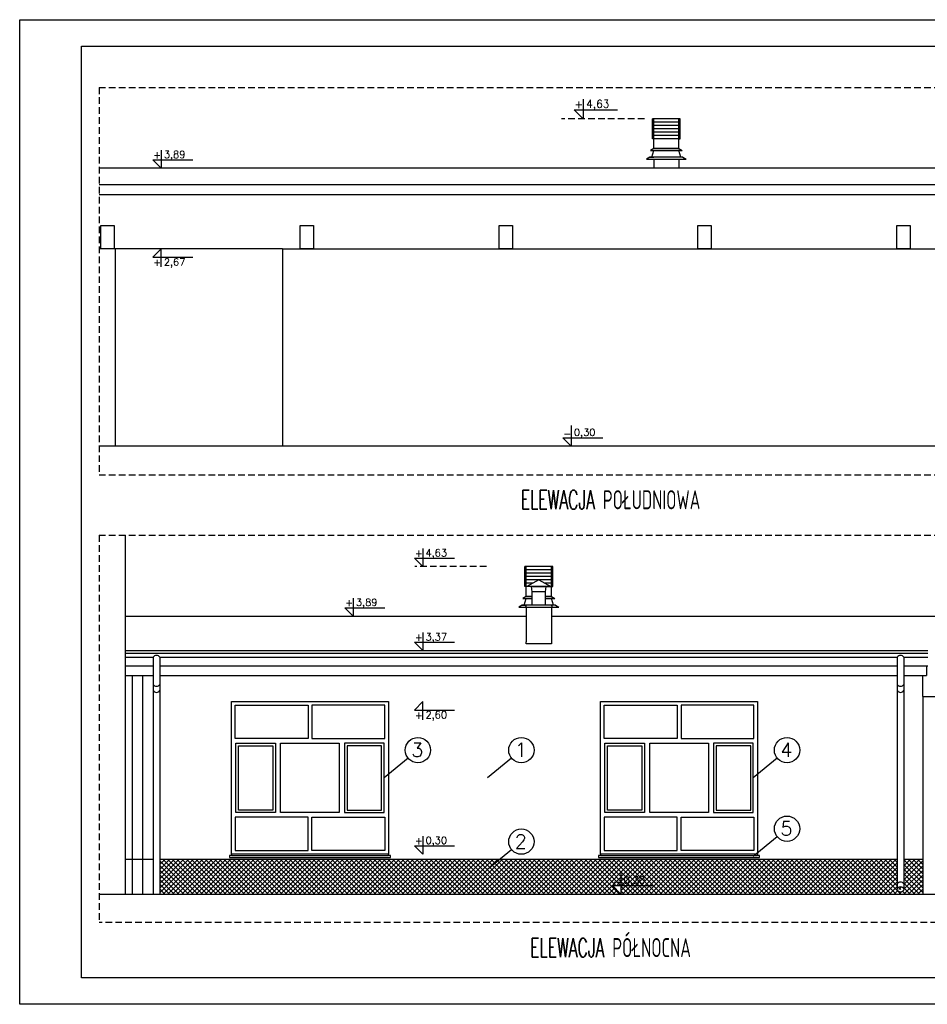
# Model space of a CAD drawing. Extents: x 678233 to 771511, y -128679 to -91169.
# Tile 23 of 62: x 759480 to 760849, y -98763 to -97278. Entities that reach past the tile are written whole.
import ezdxf
from ezdxf.enums import TextEntityAlignment as Align

# ---------------------------------------------------------------- set-up
doc = ezdxf.new("R2010")
doc.units = 0
doc.linetypes.add('DASHED', pattern=[0.75, 0.5, -0.25])
doc.layers.get('Defpoints').update_dxf_attribs({"linetype": 'CONTINUOUS'})
for name, color, linetype in [('1_WYBURZENIA', 40, 'CONTINUOUS'), ('hatch', 8, 'CONTINUOUS'), ('KOTY', 6, 'CONTINUOUS'), ('OPIS', 2, 'CONTINUOUS'), ('PRZEKROJOWE', 7, 'CONTINUOUS'), ('PRZERYWANA', 9, 'DASHED'), ('tabelka', 2, 'CONTINUOUS'), ('WIDOKOWE', 2, 'CONTINUOUS')]:
    doc.layers.add(name, color=color, linetype=linetype)
doc.styles.add('ROMANS', font='romans.shx', dxfattribs={"width": 0.6})
doc.styles.add('ROMANTS', font='ROMANS.shx', dxfattribs={"width": 0.6})
doc.styles.add('TXT', font='simplex.shx', dxfattribs={"width": 0.7})

msp = doc.modelspace()

# ---------------------------------------------------------------- hatches: boundary and pattern name
at = {"layer": 'hatch'}
h = msp.add_hatch(dxfattribs=at)
h.set_pattern_fill('_USER', color=256, scale=5, angle=45, double=1, pattern_type=0)
h.set_pattern_definition([(45, (0, 0), (-3.535533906, 3.535533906), []), (135, (0, 0), (-3.535533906, -3.535533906), [])])
edge = h.paths.add_edge_path()
edge.add_line((760804.15, -98544.7), (759691.4, -98544.7))
edge.add_line((759691.4, -98544.7), (759691.4, -98596.7))
edge.add_line((759691.4, -98596.7), (760387.18, -98596.7))
edge.add_line((760387.18, -98596.7), (760374.45, -98583.97))
edge.add_line((760374.45, -98583.97), (760387.18, -98583.97))
edge.add_line((760387.18, -98583.97), (760387.18, -98596.7))
edge.add_line((760387.18, -98596.7), (760842.45, -98596.7))
edge.add_line((760842.45, -98596.7), (760842.45, -98544.7))
edge.add_line((760842.45, -98544.7), (760814.15, -98544.7))
edge.add_line((760814.15, -98544.7), (760814.15, -98589.89))
edge.add_ellipse((760809.15, -98589.57), major_axis=(-5, 0), ratio=0.8304071, start_angle=0, end_angle=360)
edge.add_line((760804.15, -98589.01), (760804.15, -98585.42))
edge.add_line((760804.15, -98585.42), (760804.15, -98544.7))
h.paths.add_polyline_path([(760388.07, -98586.5), (760427.41, -98586.5), (760427.41, -98567.21), (760388.07, -98567.21)], flags=25)

# ---------------------------------------------------------------- linework, layer by layer
at = {"layer": '1_WYBURZENIA', "color": 4}
for p, q in [((760066.06, -98391.79), (760029.93, -98421.55)), ((760222.17, -98391.79), (760186.04, -98421.55)), ((760623.06, -98391.79), (760586.93, -98421.55)), ((760623.06, -98510.25), (760586.93, -98540)), ((760222.17, -98529.82), (760186.04, -98559.57))]:
    msp.add_line(p, q, dxfattribs=at)
for centre in [(760080.8, -98379.66), (760236.91, -98379.66), (760637.8, -98379.66), (760637.8, -98498.11), (760236.91, -98517.68)]:
    msp.add_circle(centre, 19.09, dxfattribs=at)
at = {"layer": 'Defpoints'}
msp.add_lwpolyline([(759479.97, -97277.99), (761580.18, -97277.99), (761580.18, -98762.99), (759479.97, -98762.99)], close=True, dxfattribs=at)
at = {"layer": 'KOTY', "linetype": 'ByBlock'}
for p, q in [((760330.22, -97397.96), (760330.22, -97427.47)), ((760330.22, -97427.47), (760316.47, -97413.72)), ((760316.47, -97413.72), (760381.89, -97413.72)), ((759693.44, -97474.83), (759693.44, -97502.16)), ((759693.44, -97502.16), (759680.71, -97489.43)), ((759680.71, -97489.43), (759741.28, -97489.43)), ((759693.44, -97623.45), (759680.71, -97636.17)), ((759693.44, -97650.77), (759693.44, -97623.45)), ((759680.71, -97636.17), (759741.28, -97636.17)), ((760312.17, -97890.02), (760312.17, -97921.24)), ((760312.17, -97921.24), (760299.44, -97908.51)), ((760299.44, -97908.51), (760360.02, -97908.51)), ((760088.21, -98075.6), (760088.21, -98102.93)), ((760088.21, -98102.93), (760075.48, -98090.2)), ((760075.48, -98090.2), (760136.05, -98090.2)), ((759983.2, -98150.29), (759983.2, -98177.62)), ((759983.2, -98177.62), (759970.48, -98164.89)), ((759970.48, -98164.89), (760031.05, -98164.89)), ((760088.21, -98202.27), (760088.21, -98229.6)), ((760088.21, -98229.6), (760075.48, -98216.87)), ((760075.48, -98216.87), (760136.05, -98216.87)), ((760088.21, -98306.4), (760075.48, -98319.13)), ((760088.21, -98333.73), (760088.21, -98306.4)), ((760075.48, -98319.13), (760136.05, -98319.13)), ((760088.21, -98509.37), (760088.21, -98536.7)), ((760088.21, -98536.7), (760075.48, -98523.97)), ((760075.48, -98523.97), (760136.05, -98523.97)), ((760387.18, -98565.48), (760387.18, -98596.7)), ((760387.18, -98596.7), (760374.45, -98583.97)), ((760374.45, -98583.97), (760435.03, -98583.97))]:
    msp.add_line(p, q, dxfattribs=at)
at = {"layer": 'PRZEKROJOWE'}
for p, q in [((761119.34, -97921.24), (759599.7, -97921.24)), ((759599.7, -98596.7), (761119.34, -98596.7))]:
    msp.add_line(p, q, dxfattribs=at)
at = {"layer": 'PRZERYWANA', "ltscale": 20}
for p, q in [((759599.7, -97380.07), (759599.7, -97964.22)), ((759599.7, -97380.07), (761119.34, -97380.07)), ((760422.63, -97427.47), (760297.28, -97427.47)), ((759599.7, -97964.22), (761119.34, -97964.22)), ((759599.7, -98055.53), (761119.34, -98055.53)), ((759599.7, -98055.53), (759599.7, -98639.68)), ((760184.12, -98102.93), (760076.22, -98102.93)), ((761119.34, -98639.68), (759599.7, -98639.68))]:
    msp.add_line(p, q, dxfattribs=at)
at = {"layer": 'tabelka'}
msp.add_lwpolyline([(759573.04, -97317.99), (761149.47, -97317.99), (761149.47, -98722.99), (759573.04, -98722.99)], close=True, dxfattribs=at)
at = {"layer": 'WIDOKOWE'}
for p, q in [((760476.73, -97427.47), (760434.73, -97427.47)), ((760434.73, -97457.47), (760434.73, -97427.47)), ((760436.73, -97457.47), (760436.73, -97427.47)), ((760474.73, -97457.47), (760474.73, -97427.47)), ((760476.73, -97457.47), (760476.73, -97427.47)), ((760474.73, -97432.47), (760436.73, -97432.47)), ((760474.73, -97437.47), (760436.73, -97437.47)), ((760474.73, -97442.47), (760436.73, -97442.47)), ((760436.73, -97457.47), (760434.73, -97457.47)), ((760474.73, -97447.47), (760436.73, -97447.47)), ((760474.73, -97452.47), (760436.73, -97452.47)), ((760436.73, -97472.47), (760436.73, -97457.47)), ((760474.73, -97457.47), (760436.73, -97457.47)), ((760474.73, -97472.47), (760474.73, -97457.47)), ((760474.73, -97457.47), (760476.73, -97457.47)), ((760436.73, -97472.47), (760431.73, -97475.47)), ((760474.73, -97472.47), (760436.73, -97472.47)), ((760474.73, -97472.47), (760436.73, -97472.47)), ((760474.73, -97472.47), (760479.73, -97475.47)), ((760474.73, -97472.47), (760474.73, -97472.47)), ((760430.73, -97485.47), (760425.73, -97488.47)), ((760425.73, -97488.47), (760485.73, -97488.47)), ((760480.73, -97485.47), (760430.73, -97485.47)), ((760480.73, -97485.47), (760430.73, -97485.47)), ((760430.73, -97485.47), (760436.73, -97485.47)), ((760431.73, -97475.47), (760479.73, -97475.47)), ((760433.73, -97485.47), (760436.73, -97475.47)), ((760474.73, -97475.47), (760436.73, -97475.47)), ((760436.73, -97488.47), (760436.73, -97502.16)), ((760477.73, -97485.47), (760474.73, -97475.47)), ((760480.73, -97485.47), (760474.73, -97485.47)), ((760474.73, -97488.47), (760474.73, -97502.16)), ((760480.73, -97485.47), (760485.73, -97488.47)), ((761090.34, -97502.16), (759599.7, -97502.16)), ((761090.34, -97527.17), (759599.7, -97527.17)), ((761090.34, -97541.91), (759599.7, -97541.91)), ((759876.59, -97623.45), (759624.15, -97623.45)), ((759624.15, -97623.45), (759624.15, -97921.24)), ((759876.59, -97623.45), (759876.59, -97921.24)), ((759638.88, -98055.53), (759638.88, -98596.7)), ((760284.31, -98102.93), (760242.31, -98102.93)), ((760242.31, -98132.93), (760242.31, -98102.93)), ((760244.31, -98132.93), (760244.31, -98102.93)), ((760282.31, -98107.93), (760244.31, -98107.93)), ((760282.31, -98112.93), (760244.31, -98112.93)), ((760282.31, -98132.93), (760282.31, -98102.93)), ((760284.31, -98132.93), (760284.31, -98102.93)), ((760282.31, -98117.93), (760244.31, -98117.93)), ((760282.31, -98122.93), (760244.31, -98122.93)), ((760254.31, -98127.93), (760244.31, -98127.93)), ((760263.31, -98122.93), (760245.31, -98132.93)), ((760263.31, -98122.93), (760281.31, -98132.93)), ((760282.31, -98127.93), (760272.31, -98127.93)), ((760244.31, -98132.93), (760242.31, -98132.93)), ((760244.31, -98147.93), (760244.31, -98132.93)), ((760282.31, -98132.93), (760244.31, -98132.93)), ((760263.31, -98132.93), (760245.31, -98132.93)), ((760253.31, -98140.93), (760252.31, -98132.93)), ((760252.31, -98132.93), (760274.31, -98132.93)), ((760253.31, -98160.93), (760253.31, -98140.93)), ((760273.31, -98140.93), (760253.31, -98140.93)), ((760263.31, -98132.93), (760281.31, -98132.93)), ((760273.31, -98140.93), (760274.31, -98132.93)), ((760273.31, -98160.93), (760273.31, -98140.93)), ((760282.31, -98147.93), (760282.31, -98132.93)), ((760282.31, -98132.93), (760284.31, -98132.93)), ((760244.31, -98147.93), (760239.31, -98150.93)), ((760239.31, -98150.93), (760253.31, -98150.93)), ((760241.31, -98160.93), (760244.31, -98150.93)), ((760253.31, -98147.93), (760244.31, -98147.93)), ((760253.31, -98147.93), (760244.31, -98147.93)), ((760253.31, -98150.93), (760244.31, -98150.93)), ((760282.31, -98147.93), (760273.31, -98147.93)), ((760282.31, -98147.93), (760273.31, -98147.93)), ((760282.31, -98150.93), (760273.31, -98150.93)), ((760273.31, -98150.93), (760287.31, -98150.93)), ((760282.31, -98147.93), (760287.31, -98150.93)), ((760282.31, -98147.93), (760282.31, -98147.93)), ((760285.31, -98160.93), (760282.31, -98150.93)), ((760238.31, -98160.93), (760233.31, -98163.93)), ((760233.31, -98163.93), (760293.31, -98163.93)), ((760288.31, -98160.93), (760238.31, -98160.93)), ((760288.31, -98160.93), (760238.31, -98160.93)), ((760238.31, -98160.93), (760244.31, -98160.93)), ((760244.31, -98160.93), (760243.31, -98163.93)), ((760243.31, -98163.93), (760283.31, -98163.93)), ((760282.31, -98160.93), (760244.31, -98160.93)), ((760282.31, -98160.93), (760244.31, -98160.93)), ((760244.31, -98163.93), (760244.31, -98193.77)), ((760244.31, -98163.93), (760244.31, -98216.45)), ((760288.31, -98160.93), (760282.31, -98160.93)), ((760282.31, -98160.93), (760283.31, -98163.93)), ((760282.31, -98163.93), (760282.31, -98193.77)), ((760282.31, -98163.93), (760282.31, -98219.4)), ((760288.31, -98160.93), (760293.31, -98163.93)), ((759638.7, -98177.62), (760244.31, -98177.62)), ((760282.31, -98177.62), (761119.34, -98177.62)), ((760244.31, -98219.4), (760244.31, -98216.45)), ((759638.88, -98229.6), (760850.45, -98229.6)), ((760282.31, -98219.4), (760244.31, -98219.4)), ((759681.4, -98239.32), (759681.4, -98596.7)), ((759691.4, -98239.32), (759691.4, -98596.7)), ((760804.15, -98239.32), (760804.15, -98589.57)), ((760814.15, -98239.32), (760814.15, -98589.57)), ((759638.88, -98252.29), (759681.4, -98252.29)), ((759691.4, -98252.29), (760804.15, -98252.29)), ((760814.15, -98252.29), (760850.45, -98252.29)), ((760848.45, -98252.29), (760848.45, -98267.04)), ((759638.88, -98267.04), (759681.4, -98267.04)), ((759691.4, -98267.04), (760804.15, -98267.04)), ((760814.15, -98267.04), (760848.45, -98267.04)), ((760842.45, -98298.9), (760842.45, -98267.04)), ((760842.45, -98298.9), (760842.45, -98596.7)), ((760842.45, -98298.9), (761094.9, -98298.9)), ((760804.15, -98585.42), (760804.15, -98589.57))]:
    msp.add_line(p, q, dxfattribs=at)
at = {"layer": 'WIDOKOWE', "color": 1}
for p, q in [((759624.15, -97623.45), (759599.7, -97623.45)), ((759876.59, -97623.45), (761096.78, -97623.45)), ((759638.88, -98233.27), (760850.45, -98233.27)), ((759638.88, -98239.32), (759681.4, -98239.32)), ((759691.4, -98239.32), (760804.15, -98239.32)), ((760814.15, -98239.32), (760850.45, -98239.32)), ((759649.45, -98267.04), (759649.45, -98596.7)), ((759665.45, -98267.04), (759665.45, -98596.7)), ((759799.45, -98538.7), (759796.45, -98538.7)), ((759796.45, -98538.7), (759796.45, -98541.7)), ((759796.45, -98541.7), (760036.45, -98541.7)), ((759799.45, -98536.7), (759799.45, -98538.7)), ((759799.45, -98538.7), (760036.45, -98538.7)), ((760036.45, -98538.7), (760036.45, -98536.7)), ((760039.45, -98538.7), (760036.45, -98538.7)), ((760036.45, -98541.7), (760039.45, -98541.7)), ((760039.45, -98541.7), (760039.45, -98538.7)), ((760356.45, -98538.7), (760353.45, -98538.7)), ((760353.45, -98538.7), (760353.45, -98541.7)), ((760356.45, -98538.7), (760353.45, -98538.7)), ((760353.45, -98538.7), (760353.45, -98541.7)), ((760353.45, -98541.7), (760593.45, -98541.7)), ((760353.45, -98541.7), (760593.45, -98541.7)), ((760356.45, -98536.7), (760356.45, -98538.7)), ((760356.45, -98536.7), (760356.45, -98538.7)), ((760356.45, -98538.7), (760593.45, -98538.7)), ((760356.45, -98538.7), (760593.45, -98538.7)), ((760593.45, -98538.7), (760593.45, -98536.7)), ((760593.45, -98538.7), (760593.45, -98536.7)), ((760596.45, -98538.7), (760593.45, -98538.7)), ((760596.45, -98538.7), (760593.45, -98538.7)), ((760593.45, -98541.7), (760596.45, -98541.7)), ((760593.45, -98541.7), (760596.45, -98541.7)), ((760596.45, -98541.7), (760596.45, -98538.7)), ((760596.45, -98541.7), (760596.45, -98538.7)), ((759681.4, -98544.7), (759638.88, -98544.7)), ((760804.15, -98544.7), (759691.4, -98544.7)), ((760842.45, -98544.7), (760814.15, -98544.7))]:
    msp.add_line(p, q, dxfattribs=at)
at = {"layer": 'WIDOKOWE'}
for points in [[(759602.57, -97588.45), (759622.57, -97588.45), (759622.57, -97623.45), (759602.57, -97623.45)], [(759903.34, -97588.45), (759923.34, -97588.45), (759923.34, -97623.45), (759903.34, -97623.45)], [(760203.34, -97588.45), (760223.34, -97588.45), (760223.34, -97623.45), (760203.34, -97623.45)], [(760503.34, -97588.45), (760523.34, -97588.45), (760523.34, -97623.45), (760503.34, -97623.45)], [(760803.34, -97588.45), (760823.34, -97588.45), (760823.34, -97623.45), (760803.34, -97623.45)], [(759799.45, -98306.4), (760036.45, -98306.4), (760036.45, -98536.7), (759799.45, -98536.7)], [(760356.45, -98306.4), (760593.45, -98306.4), (760593.45, -98536.7), (760356.45, -98536.7)]]:
    msp.add_lwpolyline(points, close=True, dxfattribs=at)
at = {"layer": 'WIDOKOWE', "color": 1}
for points in [[(759804.98, -98311.87), (759915.01, -98311.87), (759915.01, -98362.31), (759804.98, -98362.31)], [(760030.91, -98311.87), (759920.88, -98311.87), (759920.88, -98362.31), (760030.91, -98362.31)], [(760361.98, -98311.87), (760472.01, -98311.87), (760472.01, -98362.31), (760361.98, -98362.31)], [(760587.91, -98311.87), (760477.88, -98311.87), (760477.88, -98362.31), (760587.91, -98362.31)], [(759805.96, -98369.15), (759865.87, -98369.15), (759865.87, -98473.95), (759805.96, -98473.95)], [(759809.96, -98373.15), (759861.87, -98373.15), (759861.87, -98469.95), (759809.96, -98469.95)], [(759873.69, -98369.15), (759962.2, -98369.15), (759962.2, -98473.95), (759873.69, -98473.95)], [(760029.93, -98369.15), (759970.03, -98369.15), (759970.03, -98473.95), (760029.93, -98473.95)], [(760025.93, -98373.15), (759974.03, -98373.15), (759974.03, -98469.95), (760025.93, -98469.95)], [(760362.96, -98369.15), (760422.87, -98369.15), (760422.87, -98473.95), (760362.96, -98473.95)], [(760366.96, -98373.15), (760418.87, -98373.15), (760418.87, -98469.95), (760366.96, -98469.95)], [(760430.69, -98369.15), (760519.2, -98369.15), (760519.2, -98473.95), (760430.69, -98473.95)], [(760586.93, -98369.15), (760527.03, -98369.15), (760527.03, -98473.95), (760586.93, -98473.95)], [(760582.93, -98373.15), (760531.03, -98373.15), (760531.03, -98469.95), (760582.93, -98469.95)], [(759804.98, -98531.24), (759915.01, -98531.24), (759915.01, -98480.8), (759804.98, -98480.8)], [(760030.91, -98531.24), (759920.88, -98531.24), (759920.88, -98480.8), (760030.91, -98480.8)], [(760361.98, -98531.24), (760472.01, -98531.24), (760472.01, -98480.8), (760361.98, -98480.8)], [(760587.91, -98531.24), (760477.88, -98531.24), (760477.88, -98480.8), (760587.91, -98480.8)]]:
    msp.add_lwpolyline(points, close=True, dxfattribs=at)
at = {"layer": 'WIDOKOWE'}
for centre, start, end in [((759686.4, -98242.78), 34.61262, 145.38738), ((760809.15, -98242.78), 34.61262, 145.38738), ((759686.4, -98277.17), 214.61262, 325.38738), ((759686.4, -98286.46), 214.61262, 325.38738), ((760809.15, -98277.17), 214.61262, 325.38738), ((760809.15, -98286.46), 214.61262, 325.38738), ((760809.15, -98584.71), 34.61262, 145.38738)]:
    msp.add_arc(centre, 6.08, start, end, dxfattribs=at)
msp.add_ellipse((760809.15, -98589.57), major_axis=(-5, 0), ratio=0.8304071, dxfattribs=at)

# ---------------------------------------------------------------- texts
at = {"layer": '1_WYBURZENIA', "color": 4, "style": 'ROMANS'}
for s, p in [('3', (760070.93, -98389.81)), ('1', (760227.03, -98389.81)), ('4', (760627.93, -98389.81)), ('5', (760627.93, -98508.26)), ('2', (760227.03, -98527.83))]:
    msp.add_text(s, height=21, dxfattribs=at).set_placement(p)
at = {"layer": 'OPIS', "color": 2, "style": 'ROMANTS', "width": 0.6}
for s, p in [('ELEWACJA POŁUDNIOWA', (760371.52, -98016.36)), ('ELEWACJA PÓŁNOCNA', (760371.52, -98691.82))]:
    msp.add_text(s, height=28.6774, dxfattribs=at).set_placement(p, align=Align.CENTER)
at = {"layer": 'OPIS', "linetype": 'Continuous', "style": 'TXT', "flags": 4}
for tag, height, p in [('4,63', 11.664, (760334.65, -97404.93)), ('3,89', 10.8, (759697.54, -97481.28)), ('2,67', 10.8, (759697.54, -97643.44)), ('0,30', 10.8, (760316.28, -97900.37)), ('4,63', 10.8, (760092.31, -98082.05)), ('3,89', 10.8, (759987.31, -98156.74)), ('3,37', 10.8, (760092.31, -98208.72)), ('2,60', 10.8, (760092.31, -98326.4)), ('0,30', 10.8, (760092.31, -98515.82)), ('0,30', 10.8, (760391.29, -98575.82))]:
    msp.add_attdef(tag, text='0.00', height=height, dxfattribs=at).set_placement(p, align=Align.MIDDLE_LEFT)
for tag, p, height in [('+', (760317.22, -97411.35), 11.66), ('+', (759681.4, -97487.23), 10.8), ('+', (759681.4, -97649.39), 10.8), ('-', (760300.14, -97907.82), 10.8), ('+', (760076.17, -98088), 10.8), ('+', (759971.17, -98162.69), 10.8), ('+', (760076.17, -98214.67), 10.8), ('+', (760076.17, -98332.35), 10.8), ('+', (760076.17, -98521.77), 10.8), ('-', (760375.14, -98583.28), 10.8)]:
    msp.add_attdef(tag, p, '+', height=height, dxfattribs=at)

doc.saveas('drawing.dxf')
